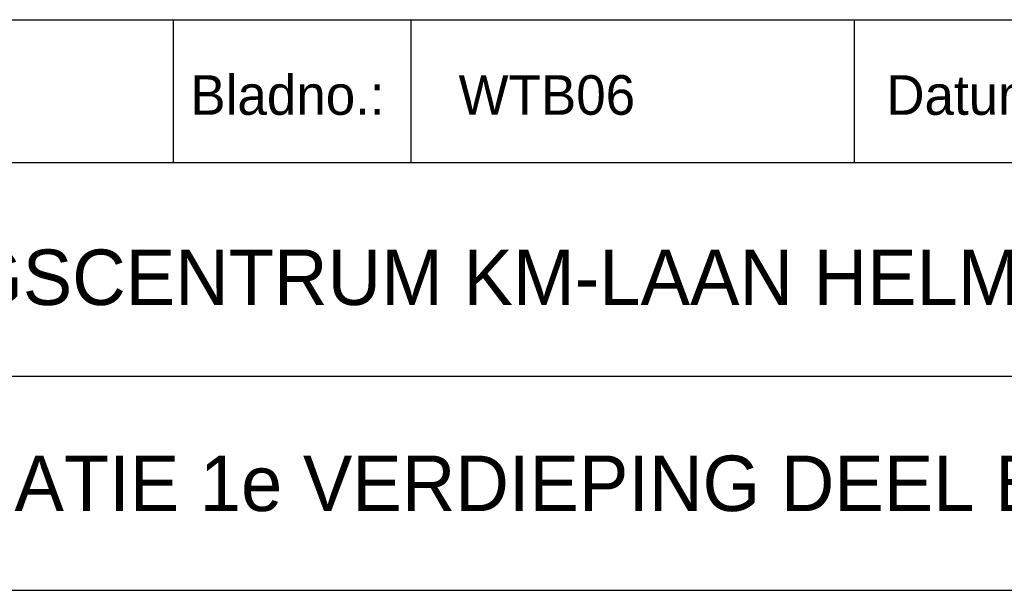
# Model space of a CAD drawing. Extents: x -41378 to 114803, y -24080 to 82188.
# Tile 102 of 137: x 99633 to 105848, y 1788 to 5388. Entities that reach past the tile are written whole.
import ezdxf

# ---------------------------------------------------------------- set-up
doc = ezdxf.new("R2010")
doc.units = 0
doc.header["$LTSCALE"] = 50
doc.layers.get('0').update_dxf_attribs({"linetype": 'CONTINUOUS'})
doc.layers.add('BL$4----', color=7, linetype='CONTINUOUS')
doc.layers.get('0').freeze()
doc.styles.add('BURO-025', font='BUROFONT.shx', dxfattribs={"height": 250})
doc.styles.add('BURO-035', font='BUROFONT.shx', dxfattribs={"height": 350})
doc.styles.add('BURO-050', font='BUROFONT.shx', dxfattribs={"height": 500})

# ---------------------------------------------------------------- blocks, each defined once
blk = doc.blocks.new('KUIJPERSKLEUR')
at = {"color": 1}
for p, q in [((-185, 73), (-10, 73)), ((-142, 64), (-142, 73)), ((-127, 64), (-127, 73)), ((-99, 64), (-99, 73)), ((-185, 64), (-10, 64)), ((-185, 50.5), (-55, 50.5)), ((-185, 37), (-10, 37))]:
    blk.add_line(p, q, dxfattribs=at)
at = {"color": 1, "style": 'BURO-025'}
for s, p in [('Bladno.:', (-140.935, 67)), ('Datum:', (-97, 67))]:
    blk.add_text(s, height=2.5, dxfattribs=at).set_placement(p)
at = {"color": 150, "style": 'BURO-025'}
for tag, p in [('TKSCHAAL', (-167, 67)), ('TKBLADNR', (-124, 67)), ('TKDATCREAT', (-81, 67)), ('TKDATA', (-30, 67)), ('TKINIT', (-30, 58)), ('PRPRLEID', (-30, 49)), ('PRGRLEID', (-30, 40))]:
    blk.add_attdef(tag, p, '', height=2.5, dxfattribs=at)
at = {"color": 3, "style": 'BURO-035'}
for tag, p in [('PROMSCHR', (-177, 55)), ('TK1OMSCHR', (-177, 42))]:
    blk.add_attdef(tag, p, '', height=3.5, dxfattribs=at)
at = {"color": 1, "style": 'BURO-025'}
blk.add_attdef('TKFILE', (-4, 40), '', height=2.5, rotation=90, dxfattribs=at)
blk.add_attdef('PRNAAM', (-30, 31.5), '', height=2.5, dxfattribs=at)
at = {"color": 4, "style": 'BURO-050'}
blk.add_attdef('TKTEKNR', (-48, 19), '', height=5, dxfattribs=at)

msp = doc.modelspace()

# ---------------------------------------------------------------- block references
at = {"layer": 'BL$4----'}
ref = msp.add_blockref('KUIJPERSKLEUR', (114803.4, -1912.4), dxfattribs=dict(at, xscale=100, yscale=100, zscale=100))
ref.add_attrib('TKBLADNR', 'WTB06', (102403.4, 4787.6), dxfattribs={"layer": '0', "color": 150, "height": 250, "style": 'BURO-025'})
ref.add_attrib('PROMSCHR', 'OPLEIDINGSCENTRUM KM-LAAN HELMOND', (97103.4, 3587.6), dxfattribs={"layer": '0', "color": 3, "height": 350, "style": 'BURO-035'})
ref.add_attrib('TK1OMSCHR', 'W-INSTALLATIE 1e VERDIEPING DEEL B', (97103.4, 2287.6), dxfattribs={"layer": '0', "color": 3, "height": 350, "style": 'BURO-035'})

doc.saveas('drawing.dxf')
